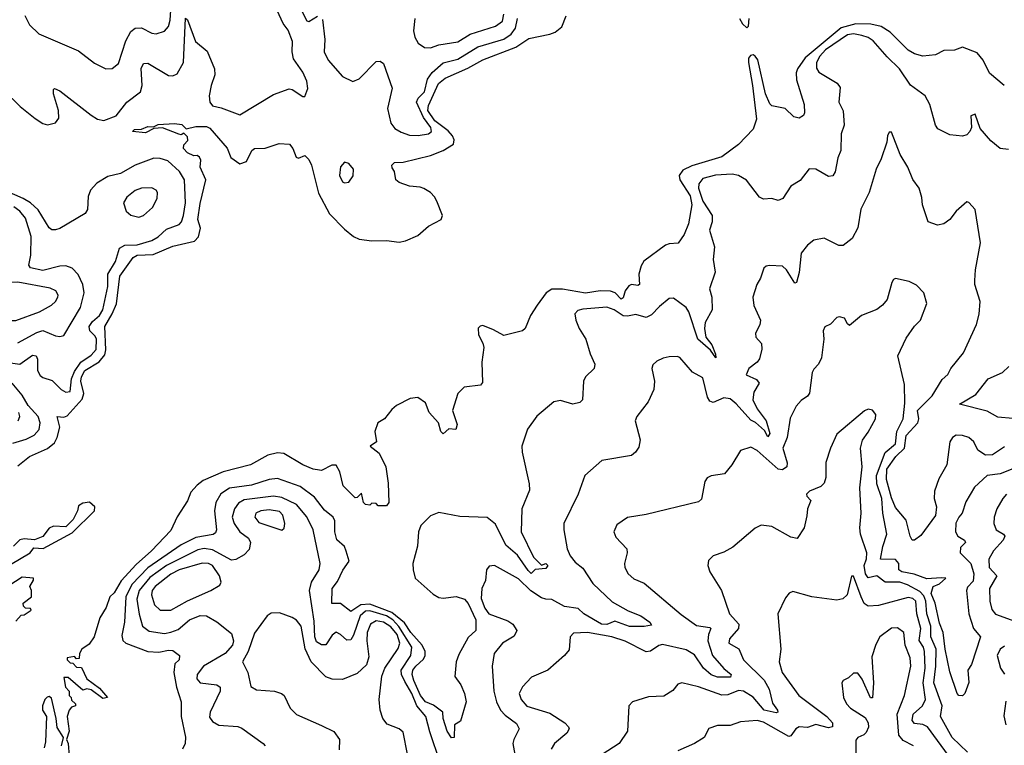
# Model space of a CAD drawing. Extents: x 1443846 to 1577407, y 839182 to 927291.
# Tile 90 of 256: x 1507034 to 1511734, y 857897 to 861359. Entities that reach past the tile are written whole.
import ezdxf

# ---------------------------------------------------------------- set-up
doc = ezdxf.new("R2010")
doc.units = 0

msp = doc.modelspace()

# ---------------------------------------------------------------- linework, layer by layer
at = {"layer": '0CON20XD'}
for points in [[(1506954.4, 861025), (1507036.5, 860945), (1507107.1, 860887.1), (1507145, 860863.1), (1507166.9, 860856.9), (1507205, 860867.1), (1507220.7, 860889.3), (1507218.6, 860925), (1507194.6, 861005.4), (1507194.6, 861025.4), (1507200, 861030), (1507225, 861020), (1507375, 860903.5), (1507405, 860884.6), (1507435, 860878.6), (1507495, 860900.9), (1507545.1, 860964.9), (1507611.3, 861015), (1507619, 861045), (1507614.2, 861125.8), (1507625, 861149.4), (1507645, 861151.8), (1507745, 861093.2), (1507765, 861090.5), (1507785, 861100.6), (1507815.4, 861155), (1507825, 861366.2), (1507835, 861358), (1507872.6, 861255), (1507928.5, 861208.5), (1507964.7, 861125), (1507966, 861095), (1507947.5, 861045), (1507938.5, 860995), (1507940.9, 860965), (1507955, 860947.3), (1507995, 860938.9), (1508085, 860904.6), (1508245, 861002.2), (1508320.7, 861029.3), (1508335, 861026.2), (1508385, 860992), (1508395, 860992.5), (1508409.4, 861030.6), (1508405.2, 861065), (1508385, 861108.8), (1508341.8, 861171.8), (1508334.7, 861205.3), (1508335.7, 861255), (1508315, 861308.2), (1508291.3, 861341.3), (1508243.6, 861443.6)], [(1507058.9, 861378.9), (1507080.5, 861335), (1507125, 861290.9), (1507315, 861210.9), (1507391.1, 861151.1), (1507445, 861124), (1507475, 861126.2), (1507505, 861150), (1507541.4, 861258.6), (1507565, 861303.1), (1507585, 861319.1), (1507615, 861320.6), (1507665, 861294), (1507685, 861291.2), (1507725, 861304), (1507744, 861326), (1507752.7, 861357.3), (1507754.8, 861405)], [(1508373.5, 861415), (1508405, 861353.8), (1508415, 861350), (1508455, 861376.2)], [(1508920.8, 861365), (1508914.6, 861305), (1508919.5, 861275), (1508936.1, 861246.1), (1508966.4, 861226.4), (1508994.5, 861224.5), (1509035, 861239.2), (1509125, 861252.7), (1509185, 861290), (1509305, 861327.8), (1509338, 861352), (1509345.2, 861385)], [(1507025, 859230), (1507080.8, 859275), (1507167.3, 859312.7), (1507199.5, 859340.5), (1507213.1, 859365), (1507225.7, 859415), (1507212.5, 859465), (1507245, 859462.2), (1507261.3, 859468.7), (1507332.2, 859547.8), (1507340.6, 859575), (1507325.7, 859635), (1507328.4, 859655), (1507345, 859686), (1507413.8, 859726.2), (1507440.4, 859759.6), (1507445.6, 859784.4), (1507440.8, 859895), (1507475.2, 859955), (1507496.7, 860003.3), (1507512.7, 860135), (1507575, 860224.6), (1507595, 860235.6), (1507670.8, 860239.2), (1507765, 860278.2), (1507868, 860302), (1507887, 860323), (1507896.8, 860365), (1507884.6, 860405), (1507895, 860481.2), (1507922.2, 860595), (1507895.7, 860655), (1507898.8, 860688.8), (1507893, 860703), (1507881.7, 860711.7), (1507865, 860710), (1507835, 860723.3), (1507816.2, 860745), (1507817.5, 860762.5), (1507837, 860783), (1507835, 860800), (1507817, 860817), (1507805, 860810), (1507793, 860813), (1507715, 860842.5), (1507675, 860840), (1507635, 860819.4), (1507572, 860825), (1507582.5, 860835), (1507615, 860836.7), (1507645, 860849.2), (1507673, 860847), (1507695, 860858.8), (1507773.7, 860863.7), (1507808.2, 860858.2), (1507828.8, 860838.8), (1507875, 860850), (1507925, 860848.5), (1507941.7, 860841.7), (1508025, 860746.2), (1508041.2, 860701.2), (1508085, 860670.8), (1508117.3, 860682.7), (1508142, 860735), (1508155, 860743.8), (1508205, 860746.7), (1508272.1, 860767.9), (1508321.2, 860765), (1508338, 860745), (1508353.6, 860703.6), (1508365, 860697.5), (1508395, 860711.2), (1508415, 860691.2), (1508426.9, 860665), (1508460.6, 860530.6), (1508513.3, 860433.3), (1508585, 860358.8), (1508626.7, 860325), (1508655, 860311.2), (1508715, 860303.3), (1508785, 860306.2), (1508845, 860296.7), (1508875, 860303.3), (1508935, 860330), (1508985, 860374.5), (1509046.7, 860405), (1509052, 860425), (1509025, 860492.5), (1509014.3, 860514.3), (1508994.4, 860534.4), (1508963.1, 860553.1), (1508945, 860560.5), (1508895, 860564.5), (1508845, 860582.9), (1508828.8, 860595), (1508823.8, 860635), (1508811.4, 860651.4), (1508810, 860665), (1508823, 860677), (1508865, 860679.2), (1508995, 860711.1), (1509055.8, 860734.2), (1509104.2, 860765.8), (1509108.4, 860785), (1509099.8, 860805), (1509079.1, 860829.1), (1509015, 860876.5), (1508982.5, 860925), (1508985, 860950), (1509033.6, 861055), (1509065, 861080.2), (1509173, 861127), (1509245, 861168), (1509402.7, 861227.3), (1509465, 861269.5), (1509565, 861289), (1509590.4, 861299.6), (1509621.4, 861325), (1509642.2, 861377.8)], [(1511734.3, 861045), (1511663.6, 861103.6), (1511634.1, 861165), (1511605, 861200.5), (1511535, 861227.5), (1511496, 861214), (1511445, 861212.1), (1511405, 861190.9), (1511345, 861185.4), (1511305, 861196.7), (1511275, 861212.7), (1511190, 861300), (1511146.1, 861326.1), (1511096.9, 861336.9), (1511025, 861338.8), (1510955, 861320.1), (1510783.3, 861176.7), (1510746.4, 861125), (1510740.2, 861105), (1510742.3, 861072.3), (1510778.2, 860955), (1510780, 860915), (1510775, 860901.4), (1510755, 860889.1), (1510729.2, 860895), (1510688.8, 860935), (1510625, 860947.5), (1510615, 860957.5), (1510593.5, 861005), (1510557, 861167), (1510545, 861185.6), (1510535, 861191.2), (1510522, 861188), (1510513.8, 861175), (1510512.8, 861155), (1510532.2, 861045), (1510550.6, 860885), (1510535, 860836.7), (1510465, 860763.8), (1510385.8, 860705), (1510241.9, 860661.9), (1510199.5, 860640.5), (1510182.6, 860615), (1510185.8, 860595), (1510235, 860518.1), (1510242.1, 860475), (1510226.2, 860385), (1510205.5, 860334.5), (1510177.3, 860292.7), (1510135, 860290), (1510117.1, 860282.9), (1510013.2, 860206.8), (1510000.2, 860185), (1509989.8, 860145), (1509992.5, 860095), (1509985, 860090.9), (1509955, 860094.8), (1509941.2, 860088.8), (1509924.2, 860065.8), (1509915, 860031.9), (1509905, 860025.5), (1509876, 860056), (1509855, 860064.2), (1509804.4, 860065.6), (1509735, 860054.1), (1509625, 860073.6), (1509575, 860073.6), (1509548, 860055), (1509503.5, 859996.5), (1509472.1, 859947.9), (1509447.1, 859885), (1509435, 859874), (1509345, 859852.7), (1509295, 859879.6), (1509245, 859899.2), (1509232.5, 859897.5), (1509223.1, 859886.9), (1509223.5, 859855), (1509245, 859816.4), (1509249.2, 859795), (1509240, 859725), (1509242.7, 859627.3), (1509234.1, 859615.9), (1509155, 859605.6), (1509125.6, 859575), (1509100, 859495), (1509123, 859427), (1509116.4, 859403.6), (1509083, 859407), (1509055, 859383.8), (1509044.4, 859395), (1509034, 859435), (1508988.7, 859485), (1508971.2, 859531.2), (1508935, 859556.5), (1508898.6, 859551.4), (1508832.5, 859517.5), (1508810.2, 859499.8), (1508775, 859454.1), (1508743.1, 859435), (1508729.1, 859395), (1508737.5, 859345), (1508706.7, 859325), (1508750.3, 859290.3), (1508781.2, 859225), (1508792.7, 859147.3), (1508796.2, 859055), (1508785, 859040), (1508745, 859040), (1508735, 859050), (1508715, 859052.5), (1508705, 859043.3), (1508685, 859046.2), (1508675.9, 859055.9), (1508665, 859100), (1508645, 859080), (1508635, 859077.5), (1508577.5, 859135), (1508562.1, 859202.1), (1508545, 859233.3), (1508523.6, 859233.6), (1508475, 859208.8), (1508465, 859209.2), (1508435, 859214.6), (1508385, 859235.5), (1508295, 859289.2), (1508265, 859291.9), (1508218.2, 859281.8), (1508135, 859235.7), (1508005, 859201.5), (1507910.3, 859159.7), (1507881.2, 859138.8), (1507851.5, 859105), (1507835, 859063.8), (1507785, 858986.7), (1507755, 858922), (1507663.1, 858825), (1507590.1, 858759.9), (1507518.5, 858681.5), (1507485, 858624.5), (1507465, 858606), (1507447.1, 858555), (1507416.2, 858505), (1507388.8, 858415), (1507365, 858380), (1507330, 858355), (1507320, 858335), (1507318.3, 858311.7), (1507305, 858310), (1507295, 858320), (1507260, 858315), (1507260, 858305), (1507275, 858290), (1507288.3, 858288.3), (1507305, 858270), (1507328.3, 858268.3), (1507354.1, 858214.1), (1507415, 858170), (1507452.5, 858125), (1507430.5, 858120.5), (1507375, 858161.2), (1507355, 858166.7), (1507335, 858160), (1507265, 858220), (1507245, 858220), (1507252.5, 858175), (1507270, 858155), (1507270, 858135), (1507280, 858125), (1507281.7, 858111.7), (1507300, 858095), (1507300, 858085), (1507281.7, 858078.3), (1507270, 858065), (1507260, 858035), (1507270.8, 857965), (1507257.5, 857925), (1507265.8, 857905.8), (1507270, 857845)], [(1508479.1, 861359.1), (1508491.3, 861265), (1508488.2, 861205), (1508506.4, 861166.4), (1508575, 861088.5), (1508625, 861064.4), (1508655, 861076.9), (1508735, 861159.2), (1508755, 861161.2), (1508770, 861150), (1508811.7, 861031.7), (1508789.6, 860935), (1508805.3, 860865), (1508825, 860840), (1508855, 860822.3), (1508895, 860808.4), (1508936, 860806), (1508985, 860813.8), (1509000.4, 860825), (1508996.4, 860845), (1508961.5, 860891.5), (1508928.3, 860965), (1508936.5, 860985), (1508966.6, 861015), (1508980.3, 861075), (1509002.7, 861107.3), (1509055, 861153.5), (1509125, 861170), (1509221.2, 861228.8), (1509345, 861266.7), (1509379.8, 861290.2), (1509401.3, 861318.7), (1509410.8, 861365)], [(1510469.6, 861365), (1510485, 861338.6), (1510505, 861319.7), (1510512.8, 861327.2), (1510516.6, 861365)], [(1511755, 860738.8), (1511715, 860743.8), (1511670.3, 860780.3), (1511619.5, 860839.5), (1511595, 860907.5), (1511575, 860900), (1511577.5, 860845), (1511570, 860825), (1511555, 860810), (1511535, 860803.3), (1511475, 860810), (1511417.7, 860837.7), (1511406, 860855), (1511378.1, 860955), (1511355.7, 860995), (1511286, 861046), (1511233.9, 861125), (1511175, 861181.1), (1511108.5, 861258.5), (1511085, 861274.2), (1511054.1, 861284.1), (1511015, 861290.6), (1510985, 861286.2), (1510880.4, 861215), (1510853.6, 861185), (1510837.5, 861155), (1510837, 861127), (1510848.5, 861108.5), (1510936.4, 861056.4), (1510950.5, 861035), (1510943.8, 860965), (1510964.6, 860924.6), (1510970, 860855), (1510955.5, 860814.5), (1510954, 860735), (1510940.3, 860699.7), (1510927, 860633), (1510915.8, 860614.2), (1510895, 860610), (1510835, 860646.2), (1510802.5, 860647.5), (1510759.1, 860590.9), (1510715, 860564), (1510676.7, 860505), (1510655, 860496.2), (1510625, 860506), (1510585, 860503.3), (1510565, 860512), (1510503.4, 860593.4), (1510465, 860616.1), (1510435, 860621.1), (1510355, 860617.9), (1510295, 860601), (1510275.6, 860575), (1510275.1, 860555), (1510295, 860493.8), (1510339.1, 860425), (1510338.9, 860395), (1510326.7, 860355), (1510351.1, 860275), (1510344.5, 860215), (1510353.5, 860155), (1510327.5, 860075), (1510338.1, 860035), (1510340, 859975), (1510306.1, 859915), (1510302.9, 859885), (1510309.1, 859845), (1510338.4, 859808.4), (1510356.2, 859763.8), (1510357.5, 859745), (1510331.6, 859781.6), (1510270.5, 859835), (1510227.5, 859965), (1510215.2, 859985), (1510155, 860030.9), (1510135, 860028.2), (1510088.8, 859991.2), (1510049.9, 859950.1), (1510025, 859938.5), (1509975, 859953.1), (1509935, 859943.8), (1509915, 859946), (1509871.1, 859975), (1509836.7, 859986.7), (1509721.7, 859978.3), (1509698.9, 859971.1), (1509684, 859955), (1509688.6, 859925), (1509705.5, 859885), (1509737.3, 859835), (1509756.5, 859765), (1509780, 859715), (1509775.6, 859694.4), (1509735.7, 859654.3), (1509726, 859635), (1509721.4, 859545), (1509707.2, 859532.8), (1509675, 859524.4), (1509615, 859542.2), (1509583.6, 859536.4), (1509502.7, 859467.3), (1509458.8, 859405), (1509431.2, 859325), (1509432, 859295), (1509465.6, 859145), (1509467.1, 859115), (1509431.1, 859025), (1509427.9, 858915), (1509486.5, 858795), (1509525, 858756.2), (1509545, 858764.5), (1509555.2, 858755), (1509545, 858741.3), (1509495, 858735.4), (1509475, 858716.7), (1509461.6, 858731.6), (1509409.8, 858805), (1509355, 858851.8), (1509305, 858952.4), (1509265, 858984.6), (1509135, 858988.5), (1509035, 859007.5), (1508995, 858992), (1508948.6, 858945), (1508937.8, 858915), (1508932.4, 858847.6), (1508911.5, 858765), (1508911.8, 858735), (1508921.8, 858695), (1509008.4, 858618.4), (1509035, 858602.6), (1509055, 858598.4), (1509117.2, 858607.2), (1509157.7, 858595), (1509175, 858573.3), (1509211.4, 858495), (1509211.8, 858445), (1509175, 858412.2), (1509129.7, 858330.3), (1509116.8, 858295), (1509111.9, 858225), (1509139.2, 858185), (1509157.5, 858145), (1509166.1, 858103.9), (1509138.3, 858011.7), (1509110, 857995), (1509107.5, 857935), (1509095, 857932.5), (1509074.1, 857965), (1509056.2, 858025), (1509054.7, 858054.7), (1509008.6, 858088.6), (1508971.6, 858105), (1508947.6, 858135), (1508915, 858205.5), (1508907.5, 858235), (1508911.2, 858255), (1508924.4, 858275), (1508961.9, 858308.1), (1508969.5, 858325), (1508969, 858345), (1508955.9, 858375), (1508901.6, 858435), (1508870.8, 858480.8), (1508810.7, 858530.7), (1508705, 858570.4), (1508663.2, 858566.8), (1508615, 858535.8), (1508565, 858574.3), (1508523.3, 858573.3), (1508525.6, 858645), (1508551.8, 858678.2), (1508577, 858733), (1508606.4, 858775), (1508593.2, 858823.2), (1508584.8, 858845), (1508547.9, 858877.9), (1508539, 858915), (1508538, 858968), (1508531.1, 858985), (1508488.7, 859018.7), (1508441.6, 859081.6), (1508372.1, 859132.1), (1508265, 859170.6), (1508225, 859165.3), (1508141.2, 859138.8), (1508035.8, 859124.2), (1507993.4, 859096.6), (1507970, 859055), (1507963.9, 859015), (1507973.8, 858925), (1507969.3, 858910.7), (1507957.1, 858902.9), (1507875, 858889.3), (1507805, 858852.8), (1507645, 858744), (1507568.9, 858665), (1507540, 858605), (1507534.5, 858485), (1507521, 858421), (1507527, 858397), (1507540.9, 858385), (1507645, 858345.3), (1507698.1, 858341.9), (1507745, 858351.2), (1507765, 858349.1), (1507796.2, 858325), (1507795.8, 858305), (1507774.1, 858285.9), (1507770, 858245), (1507782.9, 858175), (1507805.3, 858105.3), (1507804.1, 858035), (1507826.2, 857936.2), (1507823.6, 857905), (1507810.9, 857879.1)], [(1511613.8, 859953.8), (1511619.5, 860015), (1511594.3, 860095), (1511594.2, 860115), (1511597.5, 860165), (1511621.2, 860295), (1511595, 860453.3), (1511565, 860487.5), (1511555, 860490), (1511503.9, 860446.1), (1511474.2, 860405), (1511445, 860384.2), (1511415, 860379.2), (1511371.2, 860395), (1511343.3, 860475), (1511340.9, 860510.9), (1511327.1, 860555), (1511296.8, 860596.8), (1511273.1, 860655), (1511237.1, 860715), (1511195, 860822.5), (1511185, 860822.5), (1511176.2, 860805), (1511172.9, 860775), (1511146.5, 860695), (1511122.7, 860645), (1511089.5, 860535), (1511050, 860455), (1511034.5, 860365.5), (1511008.6, 860315), (1510965, 860280.8), (1510945, 860281.4), (1510873.9, 860316.1), (1510825, 860306.7), (1510795, 860283.8), (1510764.4, 860245), (1510755, 860153.3), (1510742.5, 860105), (1510735, 860102.5), (1510695, 860165.6), (1510675, 860183.3), (1510613.3, 860186.7), (1510596.9, 860183.1), (1510586.7, 860173.3), (1510570, 860125), (1510552.5, 860095), (1510534.2, 860035), (1510538, 859995), (1510570, 859925), (1510567.7, 859902.3), (1510546.2, 859863.8), (1510547.5, 859845), (1510574.5, 859814.5), (1510577, 859787), (1510565, 859741.2), (1510554, 859725), (1510514, 859695), (1510502.5, 859665), (1510551.6, 859641.6), (1510564, 859625), (1510538.4, 859581.6), (1510534.2, 859545), (1510555, 859502.5), (1510596.7, 859445), (1510614.6, 859385), (1510605, 859368.2), (1510589.3, 859399.3), (1510546.4, 859436.4), (1510525, 859448.7), (1510455, 859526.4), (1510425, 859550.5), (1510395, 859554.1), (1510345, 859532.8), (1510328.6, 859538.6), (1510317.3, 859557.3), (1510295, 859650), (1510245, 859678), (1510185, 859747.5), (1510172.3, 859752.3), (1510135, 859750), (1510105, 859744.2), (1510075, 859729.2), (1510057.1, 859712.9), (1510051.4, 859695), (1510064.5, 859635), (1510060.9, 859595), (1510034.7, 859535.3), (1509980, 859465), (1509971.9, 859445), (1509996.7, 859355), (1509990.3, 859319.7), (1509974, 859295), (1509955, 859280), (1509813.7, 859256.3), (1509731.2, 859185), (1509700.6, 859095), (1509631.4, 858955), (1509631.1, 858925), (1509647.7, 858835), (1509661, 858801), (1509685, 858771.1), (1509721.7, 858741.7), (1509769.3, 858669.3), (1509861.9, 858581.9), (1509938.5, 858538.5), (1509998.9, 858515), (1510041.4, 858485), (1510049.5, 858470.5), (1510015, 858463.4), (1509945, 858463.8), (1509875, 858488.8), (1509836.8, 858473.2), (1509811.9, 858475), (1509726.6, 858525), (1509699.5, 858549.5), (1509635, 858559.6), (1509575, 858592.6), (1509545, 858593.7), (1509525, 858601.2), (1509474.2, 858634.2), (1509415, 858690.8), (1509300, 858755), (1509275, 858751.2), (1509262.5, 858735), (1509257, 858683), (1509240, 858645), (1509237.3, 858597.3), (1509255, 858551.2), (1509274.3, 858525), (1509365, 858490.8), (1509388.5, 858475), (1509406.7, 858445), (1509395, 858417.5), (1509338.1, 858385), (1509299.4, 858335), (1509290, 858275), (1509297.3, 858155), (1509309.4, 858105), (1509329.6, 858065), (1509350.9, 858040.9), (1509405, 858001.2), (1509418.9, 857975), (1509392.2, 857925), (1509387.8, 857905), (1509411.8, 857775)], [(1506935, 859729.8), (1507035, 859715.3), (1507095, 859757.6), (1507112.5, 859755), (1507118.5, 859738.5), (1507119.1, 859685), (1507131.3, 859661.3), (1507145, 859651.3), (1507188.3, 859638.3), (1507231.9, 859595), (1507255, 859581.8), (1507275.4, 859585), (1507281.3, 859645), (1507295, 859680.3), (1507325.2, 859724.8), (1507375, 859758.4), (1507398.8, 859785), (1507400.7, 859835), (1507395, 859849.5), (1507368.3, 859875), (1507366, 859895), (1507381.3, 859918.7), (1507415, 859947.4), (1507430.6, 859975), (1507455, 860086.7), (1507455.3, 860145), (1507490.6, 860205), (1507511, 860269), (1507536.2, 860283.8), (1507595, 860285.2), (1507665.4, 860305), (1507695, 860322.7), (1507735, 860359.5), (1507795, 860382.5), (1507806.4, 860395), (1507816.2, 860425), (1507824.7, 860485), (1507820.8, 860595), (1507797.3, 860635), (1507741.1, 860685), (1507705, 860696.7), (1507675, 860697.6), (1507584.4, 860665), (1507515, 860625.8), (1507455, 860610.8), (1507401.8, 860578.2), (1507372, 860545), (1507361.3, 860515), (1507357.1, 860452.9), (1507345.8, 860435), (1507225, 860363.1), (1507205, 860355.7), (1507187, 860357), (1507175, 860366), (1507122, 860452), (1507084.8, 860485), (1507051.2, 860505), (1506915, 860564.5)], [(1508585, 860580), (1508605, 860583.3), (1508626, 860614), (1508628.1, 860645), (1508605, 860672.9), (1508585, 860679.2), (1508565, 860656.7), (1508560, 860615), (1508575, 860585.8), (1508585, 860580)], [(1507603.1, 860416.9), (1507625, 860424.3), (1507667.3, 860462.7), (1507690, 860505), (1507691.4, 860535), (1507685, 860545.7), (1507665, 860557.3), (1507615, 860554.6), (1507585, 860543.8), (1507545, 860511.4), (1507529.4, 860485), (1507541.9, 860445), (1507565, 860425.7), (1507603.1, 860416.9)], [(1507025, 859817.4), (1507115, 859866.1), (1507145, 859875.7), (1507205, 859851.2), (1507225, 859847.8), (1507245, 859852.9), (1507324.1, 859985), (1507341.9, 860055), (1507335.2, 860095.2), (1507313.1, 860143.1), (1507283.9, 860173.9), (1507255, 860183.8), (1507225, 860182.7), (1507145, 860162.1), (1507085.6, 860175), (1507077.5, 860187.5), (1507087.6, 860235), (1507088.4, 860325), (1507062.1, 860412.1), (1507035.3, 860445), (1507006, 860466)], [(1511775, 859216.7), (1511715, 859192.7), (1511652.2, 859185), (1511591.2, 859128.8), (1511551.2, 859058.8), (1511533.1, 859005), (1511517.5, 858985), (1511503.1, 858956.9), (1511501.1, 858915), (1511512.9, 858895), (1511544.4, 858875), (1511549.1, 858865), (1511525, 858841.5), (1511524.1, 858815), (1511573.7, 858765), (1511589, 858715), (1511585, 858680.8), (1511558.8, 858651.2), (1511553.3, 858635), (1511565.7, 858525), (1511587.1, 858455), (1511620.9, 858415), (1511577.3, 858282.7), (1511560, 858255), (1511565, 858197.5), (1511546.1, 858143.9), (1511535, 858133.8), (1511517.5, 858135), (1511508.8, 858145), (1511475, 858247.5), (1511452, 858355), (1511442.7, 858435), (1511425, 858479.2), (1511404.1, 858575), (1511385, 858621.2), (1511395, 858654), (1511425, 858667), (1511455.7, 858695), (1511433.6, 858696.4), (1511365, 858691.6), (1511303.7, 858713.7), (1511244.7, 858724.7), (1511230.9, 858735), (1511230.5, 858765), (1511215, 858783.6), (1511143.8, 858785), (1511154.5, 858845.5), (1511174.2, 858905), (1511153.7, 859005), (1511149.8, 859075), (1511125.8, 859145), (1511124.5, 859185), (1511165.3, 859294.7), (1511214.3, 859335), (1511221.6, 859395), (1511251.5, 859455), (1511259, 859529), (1511258, 859618), (1511226.5, 859755), (1511265, 859840), (1511305, 859896.2), (1511334.4, 859925.6), (1511364.2, 860005), (1511350, 860055), (1511315, 860092.5), (1511279.7, 860109.7), (1511215, 860123.8), (1511205, 860120), (1511197.5, 860105), (1511175, 860023.3), (1511153.2, 859996.8), (1511125, 859975.7), (1511053.1, 859946.9), (1510995, 859900), (1510985, 859907.5), (1510971.2, 859935), (1510948.3, 859941.7), (1510935, 859938.8), (1510905, 859906.7), (1510877, 859893), (1510870, 859875), (1510872.5, 859835), (1510862, 859745), (1510848, 859715), (1510825, 859691.2), (1510817.8, 859675), (1510803.7, 859576.3), (1510795, 859562), (1510765, 859541.9), (1510741.1, 859515), (1510711.4, 859458.6), (1510697.8, 859365), (1510676.4, 859315), (1510697.9, 859245), (1510695.8, 859225), (1510675, 859210.6), (1510655, 859213.9), (1510555, 859304.3), (1510525, 859320), (1510475, 859303.8), (1510432.9, 859235), (1510397.8, 859192.2), (1510335, 859182), (1510315, 859173.3), (1510304.3, 859155.7), (1510288.1, 859071.9), (1510275, 859058.8), (1510025, 858997.5), (1509935, 858984.4), (1509885, 858949.2), (1509870, 858915), (1509879.7, 858889.7), (1509932, 858835), (1509934, 858815), (1509920.8, 858765), (1509923.1, 858745), (1509938, 858715), (1509965, 858691.2), (1510015, 858671.2), (1510191.8, 858521.8), (1510265, 858469), (1510329.2, 858459.2), (1510332.7, 858455), (1510321.7, 858425), (1510319.3, 858395), (1510341.8, 858325), (1510395, 858264.2), (1510429.7, 858235), (1510427.2, 858222.8), (1510365, 858222.4), (1510335, 858233.6), (1510298.4, 858265), (1510255, 858328.3), (1510215, 858352.5), (1510102.7, 858377.3), (1510085, 858373.5), (1510045, 858346.2), (1510025, 858343.2), (1509925, 858394.7), (1509861.2, 858415), (1509745, 858435.6), (1509678.3, 858431.7), (1509661.2, 858415), (1509656.9, 858353.1), (1509634, 858325), (1509555.6, 858255), (1509477.4, 858222.6), (1509434.5, 858175.5), (1509418.1, 858145), (1509427.3, 858115), (1509455, 858083.6), (1509565, 858051), (1509636.7, 858005), (1509654.4, 857985), (1509656.9, 857975), (1509645.6, 857955), (1509586.9, 857905), (1509570.8, 857879.2)], [(1506973.8, 859923.8), (1507015, 859924.1), (1507128.6, 859965), (1507185, 859996.4), (1507205.5, 860015), (1507216.5, 860035), (1507217.5, 860045), (1507206.7, 860065), (1507178.7, 860078.7), (1507025, 860106.9), (1506972.5, 860105), (1506943.2, 860096.8), (1506932.2, 860085), (1506924.2, 860045), (1506925.3, 860004.7), (1506936.9, 859956.9), (1506953.6, 859935), (1506973.8, 859923.8)], [(1511735, 859320.7), (1511677.7, 859282.3), (1511645, 859281.4), (1511607.7, 859305), (1511588.1, 859345), (1511565.3, 859365), (1511535, 859374.8), (1511505, 859376), (1511486.5, 859365), (1511474.4, 859345), (1511460.3, 859235), (1511422.3, 859167.7), (1511400.5, 859109.5), (1511398.8, 859075), (1511410, 859035), (1511405, 858994.2), (1511335, 858898.8), (1511305, 858876.2), (1511295, 858876.2), (1511285.6, 858895), (1511265, 858971.1), (1511215, 859032.1), (1511195, 859078.5), (1511171.3, 859165), (1511174.1, 859214.1), (1511216.2, 859275), (1511258.2, 859315), (1511266.3, 859375), (1511321.2, 859435), (1511326.7, 859455), (1511319.1, 859495), (1511390.3, 859565), (1511437.8, 859642.2), (1511464.1, 859665.9), (1511478.8, 859695), (1511539.7, 859770.3), (1511600.8, 859905), (1511613.8, 859953.8)], [(1511775, 859456.7), (1511703.1, 859463.1), (1511651.7, 859491.7), (1511520, 859525), (1511599.1, 859570.9), (1511657.2, 859645), (1511726.4, 859675), (1511755.2, 859704.8)], [(1507001.3, 859338.7), (1507065, 859357.4), (1507102.8, 859377.2), (1507126.2, 859403.8), (1507132, 859435), (1507122.2, 859465), (1507075, 859517.6), (1507045, 859567.3), (1506998.8, 859625)], [(1511558.6, 857865), (1511485.1, 857935.1), (1511429.7, 858035), (1511437, 858085), (1511397.5, 858195), (1511407.8, 858275), (1511408.5, 858355), (1511383.8, 858415), (1511383.4, 858465), (1511363.9, 858525), (1511359.8, 858585), (1511349.5, 858609.5), (1511330.3, 858630.3), (1511272, 858662), (1511235, 858676.1), (1511165.7, 858675.7), (1511125.3, 858705.3), (1511085, 858695.8), (1511071.1, 858715), (1511066, 858755), (1511077.1, 858787.1), (1511078.7, 858815), (1511048.2, 858905), (1511044, 858934), (1511051.6, 859005), (1511045.3, 859125), (1511055.3, 859225.3), (1511047.3, 859315), (1511057, 859353), (1511085, 859390.8), (1511119.5, 859455), (1511121.1, 859475), (1511105.4, 859495.4), (1511085, 859500), (1511066.8, 859493.2), (1510935, 859382), (1510904.3, 859315), (1510883, 859247), (1510882.8, 859175), (1510875, 859147.5), (1510858.8, 859131.2), (1510805, 859108.9), (1510790.6, 859095), (1510791.9, 859085), (1510810, 859065), (1510795.4, 859025), (1510792.2, 858992.2), (1510779.2, 858935), (1510746, 858884), (1510715, 858890.8), (1510625, 858940.9), (1510573.2, 858946.8), (1510545, 858932.5), (1510438.1, 858841.9), (1510395, 858818.5), (1510345, 858800.8), (1510321.9, 858778.1), (1510319.4, 858755), (1510328.1, 858725), (1510384.4, 858635), (1510422.5, 858525), (1510466.5, 858475), (1510466.1, 858455), (1510422.9, 858405), (1510420, 858385), (1510466.7, 858356.7), (1510489.6, 858305), (1510588.3, 858208.3), (1510611, 858165), (1510627.4, 858097.4), (1510651.9, 858065), (1510653.8, 858055), (1510645, 858052.7), (1510587.8, 858065), (1510536, 858126), (1510489.1, 858155), (1510465, 858159.2), (1510415, 858138), (1510385, 858136.6), (1510275, 858176.8), (1510194.5, 858195.5), (1510175, 858189.2), (1510152, 858158), (1510108.7, 858131.3), (1510035, 858128), (1509960, 858105), (1509941.2, 858085), (1509935.7, 857965), (1509895, 857905.7), (1509815, 857852.9)], [(1507026.4, 859445), (1507034, 859465), (1507030.6, 859485)], [(1509041.1, 857815), (1508991.1, 857961.1), (1508972.3, 858035), (1508929.3, 858085), (1508905.3, 858145), (1508872.3, 858202.3), (1508856.1, 858235), (1508855.1, 858255), (1508901.3, 858325), (1508905.7, 858365), (1508844.1, 858464.1), (1508815.1, 858495), (1508785, 858515), (1508705, 858539.1), (1508685, 858537.7), (1508660, 858515), (1508628, 858422), (1508615, 858400.3), (1508595, 858398), (1508565, 858426.4), (1508545, 858436.5), (1508525, 858423.3), (1508495, 858377.1), (1508475, 858376.6), (1508450.8, 858390.8), (1508442.2, 858415), (1508439.1, 858489.1), (1508416.8, 858635), (1508427.7, 858675), (1508463.6, 858735), (1508469.1, 858765), (1508434.7, 858925), (1508405, 858986.8), (1508356.1, 859046.1), (1508285, 859079.3), (1508245.5, 859085.5), (1508105, 859068.7), (1508077.9, 859052.1), (1508059.2, 859025), (1508048.3, 858985), (1508057, 858955), (1508085, 858915.3), (1508126, 858885), (1508136, 858865), (1508129.2, 858830.8), (1508105, 858805.3), (1508065, 858782.9), (1508045, 858780.8), (1507955, 858829.8), (1507915, 858835.5), (1507885, 858829.2), (1507735, 858754.9), (1507655, 858697), (1507604, 858635), (1507593.1, 858595), (1507603.5, 858523.5), (1507620.7, 858465), (1507651.4, 858441.4), (1507725, 858431.3), (1507755, 858436.1), (1507789.8, 858450.2), (1507845, 858495.3), (1507895, 858516), (1507925, 858514.6), (1507975, 858486.9), (1508045, 858430.8), (1508054.6, 858395), (1508049.1, 858375), (1508015.3, 858335), (1507911.1, 858275), (1507880.7, 858235), (1507880, 858215), (1507894.8, 858194.8), (1507975, 858186.4), (1507990.4, 858175), (1507990.9, 858155), (1507942.5, 858055), (1507940.6, 858030.6), (1507955, 858010), (1507983.9, 857993.9), (1508075, 857986.1), (1508095, 857978.9), (1508196.2, 857905), (1508206, 857895)], [(1511744.5, 859095), (1511726.7, 859075), (1511698.5, 859025), (1511686, 858985), (1511683.9, 858955), (1511695.3, 858925.3), (1511730.6, 858905), (1511736.1, 858895), (1511729.1, 858875), (1511682.7, 858825), (1511660, 858785), (1511662.1, 858745), (1511698.9, 858705), (1511662.8, 858645), (1511664.7, 858585), (1511674.7, 858544.7), (1511692.3, 858522.3), (1511802.5, 858482.5)], [(1506990.7, 858759.3), (1507084, 858815), (1507101.4, 858838.6), (1507145.9, 858835.9), (1507285, 858910.5), (1507390.6, 859015), (1507392.5, 859035), (1507367, 859057), (1507335, 859052.5), (1507315, 859040), (1507310, 859015), (1507290, 858975), (1507255, 858940), (1507195, 858942.5), (1507175, 858932.5), (1507145, 858893.3), (1507105, 858877.5), (1507055, 858882.5), (1507035, 858876.7), (1507005, 858847.5)], [(1508285, 858924.2), (1508296.8, 858933.2), (1508298.9, 858955), (1508290.7, 858995), (1508275, 859012.4), (1508225, 859020.2), (1508185, 859015.6), (1508161.5, 859005), (1508156.2, 858985), (1508175, 858959.3), (1508285, 858924.2)], [(1507705, 858542), (1507755, 858542.4), (1507835, 858586.5), (1507946.9, 858635), (1507988.8, 858661.2), (1507995.6, 858675), (1507988.2, 858705), (1507955, 858754.6), (1507935, 858765.2), (1507905, 858766.2), (1507795, 858734.6), (1507755, 858713.6), (1507680, 858655), (1507666.9, 858635), (1507662.8, 858615), (1507678, 858568), (1507705, 858542)], [(1511480.5, 857830.5), (1511367.2, 857985), (1511345, 857996.1), (1511305, 858001.6), (1511294.8, 858015), (1511298.8, 858045), (1511343.1, 858085), (1511357.4, 858115), (1511346.4, 858195), (1511355.9, 858265), (1511352.8, 858345), (1511348, 858365), (1511327.6, 858397.6), (1511335.4, 858455), (1511317.4, 858525), (1511311.7, 858585), (1511298.1, 858598.1), (1511275, 858601.7), (1511134.1, 858564.1), (1511085, 858560.6), (1511065, 858573.8), (1511051, 858605), (1511015, 858703.8), (1511005, 858703.3), (1510984.3, 858615.7), (1510964.2, 858595.8), (1510935, 858590), (1510815, 858605.5), (1510725, 858630.8), (1510707, 858623), (1510689.3, 858600.7), (1510652.5, 858525), (1510668.1, 858355), (1510660, 858295), (1510673.8, 858245), (1510753.8, 858135), (1510887.3, 858035), (1510913.6, 858005), (1510914.2, 857985), (1510895, 857980.7), (1510835, 857995.6), (1510795, 857981.7), (1510755, 857984.7), (1510738.9, 857975), (1510715, 857942.8), (1510705, 857939.4), (1510585, 858008.3), (1510555, 858014.7), (1510475, 858009.6), (1510425, 857992.3), (1510365, 857991.9), (1510323, 857977), (1510300.8, 857935), (1510256, 857905), (1510175, 857870)], [(1507015, 858490), (1507041.7, 858518.3), (1507055, 858520), (1507088.3, 858541.7), (1507085, 858550), (1507061.7, 858551.7), (1507051.7, 858561.7), (1507050, 858575), (1507090, 858605), (1507090, 858635), (1507082.5, 858655), (1507100, 858685), (1507100, 858695), (1507045, 858698.6), (1506982.4, 858657.6)], [(1508884.6, 857855), (1508865, 857960), (1508846.1, 857976.1), (1508787.8, 857997.8), (1508767.5, 858025), (1508754.6, 858065), (1508749.4, 858115), (1508763.4, 858226.6), (1508777.5, 858265), (1508840.4, 858359.6), (1508848.2, 858385), (1508835.3, 858425), (1508805, 858462.4), (1508771.2, 858485), (1508735, 858490.5), (1508708.3, 858475), (1508693.2, 858435), (1508691.7, 858395), (1508700.9, 858319.1), (1508688.9, 858281.1), (1508645, 858240), (1508575, 858211.4), (1508525, 858212.2), (1508495, 858223.3), (1508425.2, 858295.2), (1508396.7, 858356.7), (1508377.9, 858465), (1508355, 858494.7), (1508335, 858507.2), (1508275, 858528.9), (1508235, 858528), (1508214.6, 858515.4), (1508155, 858431.9), (1508125.4, 858344.6), (1508097.7, 858295), (1508123.2, 858245), (1508137, 858177), (1508165, 858161.5), (1508250, 858155), (1508283.3, 858145), (1508295.7, 858135), (1508325.6, 858075), (1508354.7, 858044.7), (1508475, 857991.5), (1508532.8, 857962.8), (1508560, 857925), (1508558.9, 857875)], [(1511301.5, 857895), (1511250.7, 857920.7), (1511230, 857945), (1511222.9, 858045), (1511257.4, 858135), (1511288.8, 858275), (1511285.2, 858315.2), (1511261.2, 858375), (1511255.4, 858435), (1511225, 858456.9), (1511195, 858455.5), (1511140.8, 858415), (1511121.2, 858378.8), (1511101.5, 858318.5), (1511109.4, 858195), (1511105, 858123.3), (1511095, 858124), (1511055, 858212), (1511035, 858241.2), (1511015, 858241.2), (1510990.7, 858219.3), (1510965, 858206.7), (1510958.8, 858195), (1510966.7, 858125), (1510980.5, 858095), (1511000, 858075), (1511070.5, 858030.5), (1511084.8, 858005), (1511085.7, 857984.3), (1511075, 857958.6), (1511063.5, 857946.5), (1511035, 857934.3), (1511025, 857921.2), (1511025, 857840.9)], [(1511735, 858369.5), (1511714.7, 858355), (1511700.9, 858325), (1511715.3, 858265), (1511735, 858236.6)], [(1507233.1, 857895), (1507242.5, 857935), (1507212.2, 857982.2), (1507208, 858025), (1507185, 858122.5), (1507175, 858130), (1507165, 858126.2), (1507153.8, 858115), (1507143.3, 858085), (1507143.3, 858065), (1507162.5, 858035), (1507156.4, 857913.6), (1507150, 857885)], [(1511742.3, 858107.7), (1511732.2, 858037.8), (1511741, 857995)]]:
    msp.add_lwpolyline(points, dxfattribs=at)

doc.saveas('drawing.dxf')
